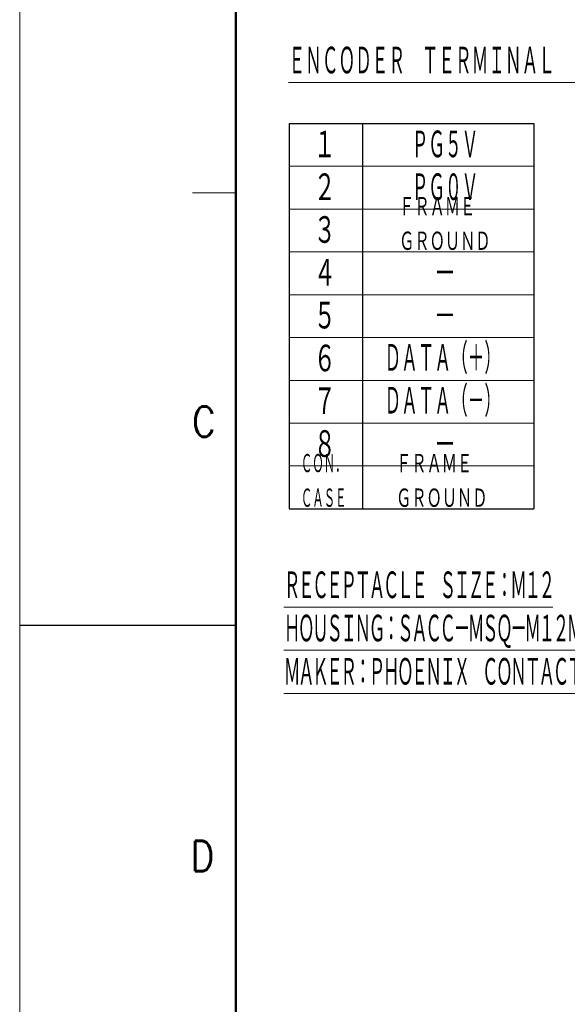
# Model space of a CAD drawing. Header units: millimetres. Extents: x 0 to 594, y 0 to 420.
# Tile 8 of 132: x 0 to 90, y 148 to 309. Entities that reach past the tile are written whole.
import ezdxf

# ---------------------------------------------------------------- set-up
doc = ezdxf.new("R2010")
doc.units = ezdxf.units.MM
doc.header["$LTSCALE"] = 0.257233
doc.layers.add('NoLayerName_001', color=7, linetype='Continuous')
doc.styles.get("Standard").update_dxf_attribs({"font": 'txt', "bigfont": 'extfont2'})

msp = doc.modelspace()

# ---------------------------------------------------------------- linework, layer by layer
at = {"layer": 'NoLayerName_001', "color": 7, "linetype": 'Continuous', "lineweight": 13}
msp.add_line((0, 0), (0, 420.0255), dxfattribs=at)
at = {"layer": 'NoLayerName_001', "color": 7, "linetype": 'Continuous', "lineweight": 50}
msp.add_line((35.3557, 14.1423), (35.3557, 405.8832), dxfattribs=at)
at = {"layer": 'NoLayerName_001', "color": 7, "linetype": 'Continuous', "lineweight": 25}
for p, q in [((44.0564, 292.0577), (44.0564, 229.0577)), ((44.0564, 292.0577), (84.0564, 292.0577)), ((56.0564, 292.0577), (56.0564, 229.0577)), ((84.0564, 292.0577), (84.0564, 229.0577)), ((44.0564, 229.0577), (84.0564, 229.0577)), ((0, 210.0127), (35.3557, 210.0127))]:
    msp.add_line(p, q, dxfattribs=at)
at = {"layer": 'NoLayerName_001', "color": 2, "linetype": 'Continuous', "lineweight": 13}
for p, q in [((44.0564, 285.0577), (84.0564, 285.0577)), ((35.3557, 280.7241), (28.2845, 280.7241)), ((44.0564, 278.0577), (84.0564, 278.0577)), ((44.0564, 271.0577), (84.0564, 271.0577)), ((44.0564, 264.0577), (84.0564, 264.0577)), ((44.0564, 257.0577), (84.0564, 257.0577)), ((44.0564, 250.0577), (84.0564, 250.0577)), ((44.0564, 243.0577), (84.0564, 243.0577)), ((44.0564, 236.0577), (84.0564, 236.0577))]:
    msp.add_line(p, q, dxfattribs=at)

# ---------------------------------------------------------------- texts
at = {"layer": 'NoLayerName_001', "color": 3, "lineweight": 13, "attachment_point": 7}
for s, insert, char_height in [('\\A1;\\W0.5000;\\LＥＮＣＯＤＥＲ\u3000ＴＥＲＭＩＮＡＬ\u3000ＣＯＮＮＥＣＴＩＯＮ\\l', (43.9775, 299.7615), 4.949795), ('\\A1;\\W0.6667;１', (48.0765, 286.0577), 4.949795), ('\\A1;\\W0.5000;ＰＧ５Ｖ', (64.1167, 286.0577), 4.949795), ('\\A1;\\W0.6667;２', (48.0765, 279.0577), 4.949795), ('\\A1;\\W0.5000;ＰＧ０Ｖ', (64.1167, 279.0577), 4.949795), ('\\A1;\\W0.6667;ＦＲＡＭＥ\\PＧＲＯＵＮＤ', (62.0635, 271.0577), 3.394145), ('\\A1;\\W0.6667;３', (48.0765, 272.0577), 4.949795), ('\\A1;\\W0.6667;４', (48.0765, 265.0577), 4.949795), ('\\A1;\\W0.6667;－', (67.727, 265.0577), 4.949795), ('\\A1;\\W0.6667;５', (48.0765, 258.0577), 4.949795), ('\\A1;\\W0.6667;－', (67.727, 258.0577), 4.949795), ('\\A1;\\W0.6667;６', (48.0765, 251.0577), 4.949795), ('\\A1;\\W0.5000;ＤＡＴＡ（＋）', (59.6619, 251.0577), 4.949795), ('\\A1;\\W0.5000;ＤＡＴＡ（－）', (59.6619, 244.0577), 4.949795), ('\\A1;\\W0.6667;７', (48.0765, 244.0577), 4.949795), ('\\A1;\\W0.6667;８', (48.0765, 237.0577), 4.949795), ('\\A1;\\W0.6667;－', (67.727, 237.0577), 4.949795), ('\\A1;\\W0.5000;ＣＯＮ．\\PＣＡＳＥ', (45.9834, 229.0577), 3.394145), ('\\A1;\\W0.6667;ＦＲＡＭＥ\\PＧＲＯＵＮＤ', (61.561, 229.0577), 3.394145)]:
    msp.add_mtext(s, dxfattribs=dict(at, insert=insert, char_height=char_height))
at = {"layer": 'NoLayerName_001', "color": 2, "lineweight": 13, "char_height": 4.949795, "attachment_point": 7}
for s, insert in [('\\A1;\\W0.8600;C', (28.1953, 240.8319)), ('\\A1;\\W0.8600;D', (27.9701, 169.8066))]:
    msp.add_mtext(s, dxfattribs=dict(at, insert=insert))
at = {"layer": 'NoLayerName_001', "color": 3, "lineweight": 13, "insert": (43.1987, 199.8384), "char_height": 4.949795, "attachment_point": 7, "line_spacing_factor": 0.857143}
msp.add_mtext('\\A1;\\W0.5000;\\T0.8333;\\LＲＥＣＥＰＴＡＣＬＥ\u3000ＳＩＺＥ：Ｍ１２\\l\\P\\LＨＯＵＳＩＮＧ：ＳＡＣＣ－ＭＳＱ－Ｍ１２ＭＳ－２５－３，２\u3000ＳＣＯ\\l\\P\\LＭＡＫＥＲ：ＰＨＯＥＮＩＸ\u3000ＣＯＮＴＡＣＴ\\l', dxfattribs=at)

doc.saveas('drawing.dxf')
